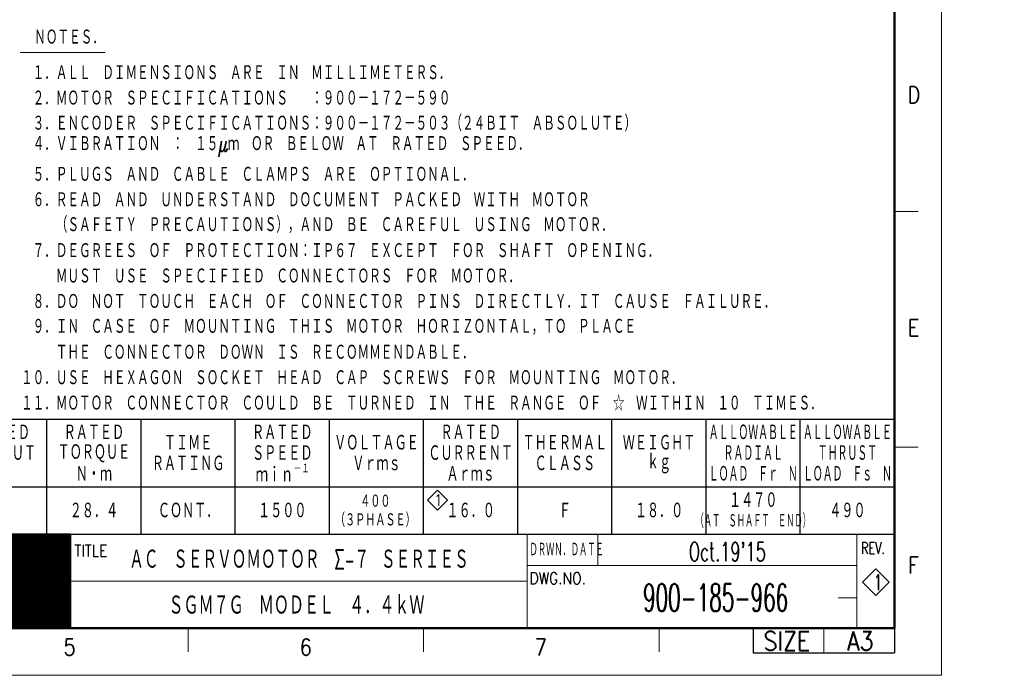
# Model space of a CAD drawing. Header units: millimetres. Extents: x 0 to 1300, y 0 to 891.
# Tile 110 of 127: x 673 to 1300, y 0 to 418. Entities that reach past the tile are written whole.
import ezdxf

# ---------------------------------------------------------------- set-up
doc = ezdxf.new("R2010")
doc.units = ezdxf.units.MM
doc.header["$LTSCALE"] = 0.545669
doc.layers.add('NoLayerName_001', color=7, linetype='Continuous')
doc.styles.get("Standard").update_dxf_attribs({"font": 'txt', "bigfont": 'extfont2'})

# ---------------------------------------------------------------- blocks, each defined once
blk = doc.blocks.new('ASM_0001')
at = {"color": 7, "linetype": 'Continuous', "lineweight": 13}
for p, q in [((-0.5, 0.5), (0, 1)), ((0.5, 0.5), (0, 1)), ((0, 0), (-0.5, 0.5)), ((0, 0), (0.5, 0.5))]:
    blk.add_line(p, q, dxfattribs=at)
at = {"color": 7, "linetype": 'Continuous', "lineweight": 13, "width": 0.9}
blk.add_text('1', height=0.566, dxfattribs=at).set_placement((-0.167, 0.217))
blk = doc.blocks.new('JZB_0004')
at = {"layer": 'NoLayerName_001', "color": 3, "lineweight": 13}
for s, insert, char_height, attachment_point in [("\\A1;\\W0.6279;Oct.19'15", (237.32, 14.64), 4, 5), ('\\A1;\\W0.5625;H.KATO', (84.82, 14.64), 3.27, 5), ('\\A1;\\W0.6479;ＡＣ\u3000ＳＥＲＶＯＭＯＴＯＲ\u3000Σ-７ ＳＥＲＩＥＳ', (110.32, 13.01), 4.36, 4), ('\\A1;\\W0.5714;T.HIROSE', (84.82, 8.14), 3.27, 5), ('\\A1;\\W0.7500;1', (269.32, 8.14), 3.27, 5), ('\\A1;\\W0.5323;900-185-966', (234.82, 4.89), 5.82, 5), ('\\A1;\\W0.6667;ＳＧＭ７Ｇ\u3000ＭＯＤＥＬ\u3000４．４ｋＷ', (145.82, 3.26), 4.36, 5), ('\\A1;\\W0.6000;K.AOKI', (84.82, 1.64), 3.27, 5)]:
    blk.add_mtext(s, dxfattribs=dict(at, insert=insert, char_height=char_height, attachment_point=attachment_point))
blk = doc.blocks.new('*X13')
at = {"color": 7, "linetype": 'Continuous', "lineweight": 13}
for p, q in [((0, 19.8), (40, 19.8)), ((0, 19.65), (40, 19.65)), ((0, 19.5), (40, 19.5)), ((0, 19.35), (40, 19.35)), ((0, 19.2), (40, 19.2)), ((0, 19.05), (40, 19.05)), ((0, 18.9), (40, 18.9)), ((0, 18.75), (40, 18.75)), ((0, 18.6), (40, 18.6)), ((0, 18.45), (40, 18.45)), ((0, 18.3), (40, 18.3)), ((0, 18.15), (40, 18.15)), ((0, 18), (40, 18)), ((0, 17.85), (40, 17.85)), ((0, 17.7), (40, 17.7)), ((0, 17.55), (40, 17.55)), ((0, 17.4), (40, 17.4)), ((0, 17.25), (40, 17.25)), ((0, 17.1), (40, 17.1)), ((0, 16.95), (40, 16.95)), ((0, 16.8), (40, 16.8)), ((0, 16.65), (40, 16.65)), ((0, 16.5), (40, 16.5)), ((0, 16.35), (40, 16.35)), ((0, 16.2), (40, 16.2)), ((0, 16.05), (40, 16.05)), ((0, 15.9), (40, 15.9)), ((0, 15.75), (40, 15.75)), ((0, 15.6), (40, 15.6)), ((0, 15.45), (40, 15.45)), ((0, 15.3), (40, 15.3)), ((0, 15.15), (40, 15.15)), ((0, 15), (40, 15)), ((0, 14.85), (40, 14.85)), ((0, 14.7), (40, 14.7)), ((0, 14.55), (40, 14.55)), ((0, 14.4), (40, 14.4)), ((0, 14.25), (40, 14.25)), ((0, 14.1), (40, 14.1)), ((0, 13.95), (40, 13.95)), ((0, 13.8), (40, 13.8)), ((0, 13.65), (40, 13.65)), ((0, 13.5), (40, 13.5)), ((0, 13.35), (40, 13.35)), ((0, 13.2), (40, 13.2)), ((0, 13.05), (40, 13.05)), ((0, 12.9), (40, 12.9)), ((0, 12.75), (40, 12.75)), ((0, 12.6), (40, 12.6)), ((0, 12.45), (40, 12.45)), ((0, 12.3), (40, 12.3)), ((0, 12.15), (40, 12.15)), ((0, 12), (40, 12)), ((0, 11.85), (40, 11.85)), ((0, 11.7), (40, 11.7)), ((0, 11.55), (40, 11.55)), ((0, 11.4), (40, 11.4)), ((0, 11.25), (40, 11.25)), ((0, 11.1), (40, 11.1)), ((0, 10.95), (40, 10.95)), ((0, 10.8), (40, 10.8)), ((0, 10.65), (40, 10.65)), ((0, 10.5), (40, 10.5)), ((0, 10.35), (40, 10.35)), ((0, 10.2), (40, 10.2)), ((0, 10.05), (40, 10.05)), ((0, 9.9), (40, 9.9)), ((0, 9.75), (40, 9.75)), ((0, 9.6), (40, 9.6)), ((0, 9.45), (40, 9.45)), ((0, 9.3), (40, 9.3)), ((0, 9.15), (40, 9.15)), ((0, 9), (40, 9)), ((0, 8.85), (40, 8.85)), ((0, 8.7), (40, 8.7)), ((0, 8.55), (40, 8.55)), ((0, 8.4), (40, 8.4)), ((0, 8.25), (40, 8.25)), ((0, 8.1), (40, 8.1)), ((0, 7.95), (40, 7.95)), ((0, 7.8), (40, 7.8)), ((0, 7.65), (40, 7.65)), ((0, 7.5), (40, 7.5)), ((0, 7.35), (40, 7.35)), ((0, 7.2), (40, 7.2)), ((0, 7.05), (40, 7.05)), ((0, 6.9), (40, 6.9)), ((0, 6.75), (40, 6.75)), ((0, 6.6), (40, 6.6)), ((0, 6.45), (40, 6.45)), ((0, 6.3), (40, 6.3)), ((0, 6.15), (40, 6.15)), ((0, 6), (40, 6)), ((0, 5.85), (40, 5.85)), ((0, 5.7), (40, 5.7)), ((0, 5.55), (40, 5.55)), ((0, 5.4), (40, 5.4)), ((0, 5.25), (40, 5.25)), ((0, 5.1), (40, 5.1)), ((0, 4.95), (40, 4.95)), ((0, 4.8), (40, 4.8)), ((0, 4.65), (40, 4.65)), ((0, 4.5), (40, 4.5)), ((0, 4.35), (40, 4.35)), ((0, 4.2), (40, 4.2)), ((0, 4.05), (40, 4.05)), ((0, 3.9), (40, 3.9)), ((0, 3.75), (40, 3.75)), ((0, 3.6), (40, 3.6)), ((0, 3.45), (40, 3.45)), ((0, 3.3), (40, 3.3)), ((0, 3.15), (40, 3.15)), ((0, 3), (40, 3)), ((0, 2.85), (40, 2.85)), ((0, 2.7), (40, 2.7)), ((0, 2.55), (40, 2.55)), ((0, 2.4), (40, 2.4)), ((0, 2.25), (40, 2.25)), ((0, 2.1), (40, 2.1)), ((0, 1.95), (40, 1.95)), ((0, 1.8), (40, 1.8)), ((0, 1.65), (40, 1.65)), ((0, 1.5), (40, 1.5)), ((0, 1.35), (40, 1.35)), ((0, 1.2), (40, 1.2)), ((0, 1.05), (40, 1.05)), ((0, 0.9), (40, 0.9)), ((0, 0.75), (40, 0.75)), ((0, 0.6), (40, 0.6)), ((0, 0.45), (40, 0.45)), ((0, 0.3), (40, 0.3)), ((0, 0.15), (40, 0.15)), ((0, 0), (40, 0))]:
    blk.add_line(p, q, dxfattribs=at)
blk = doc.blocks.new('JZB_0006')
at = {"layer": 'NoLayerName_001', "color": 7, "linetype": 'Continuous', "lineweight": 25}
for p, q in [((210, 20), (170, 20)), ((210, 20), (210, 0)), ((170, 0), (210, 0))]:
    blk.add_line(p, q, dxfattribs=at)
blk.add_blockref('*X13', (170, 0.05))

msp = doc.modelspace()

# ---------------------------------------------------------------- linework, layer by layer
at = {"layer": 'NoLayerName_001', "color": 7, "linetype": 'Continuous', "lineweight": 13}
for p, q in [((1260, 0), (1260, 891)), ((1041, 69.9999), (1041, 90)), ((1218.1349, 67.855), (1209.6497, 59.3697)), ((1226.6202, 59.3697), (1218.1349, 67.855)), ((1209.6497, 59.3697), (1218.1349, 50.8844)), ((1218.1349, 50.8844), (1226.6202, 59.3697)), ((1185, 30), (1185, 14.3697)), ((1260, 0), (0, 0))]:
    msp.add_line(p, q, dxfattribs=at)
at = {"layer": 'NoLayerName_001', "color": 7, "linetype": 'Continuous', "lineweight": 50}
for p, q in [((1230, 861), (1230, 30)), ((1230, 30), (75, 30))]:
    msp.add_line(p, q, dxfattribs=at)
at = {"layer": 'NoLayerName_001', "color": 4, "linetype": 'Continuous', "lineweight": 13}
msp.add_line((673.1, 397.0001), (727.1, 397.0001), dxfattribs=at)
at = {"layer": 'NoLayerName_001', "color": 2, "linetype": 'Continuous', "lineweight": 13}
for p, q in [((1230, 295.5), (1245, 295.5)), ((1245, 145.5), (1230, 145.5)), ((705, 30), (705, 90)), ((996, 90), (996, 30)), ((1206, 30), (1206, 90)), ((1206, 89.3697), (1206, 30)), ((705, 69.9999), (585, 69.9999)), ((996, 69.9999), (1206, 69.9999)), ((996, 60), (705, 60)), ((705, 50.0063), (585, 50.0063)), ((1206, 49.3698), (1194, 49.3698)), ((780, 30), (780, 15)), ((930, 30), (930, 15)), ((1080, 30), (1080, 15))]:
    msp.add_line(p, q, dxfattribs=at)
at = {"layer": 'NoLayerName_001', "color": 7, "linetype": 'Continuous', "lineweight": 25}
for p, q in [((495, 163.2), (1230, 163.2)), ((690, 90), (690, 163.2)), ((750, 90), (750, 163.2)), ((810, 90), (810, 163.2)), ((870, 90), (870, 163.2)), ((930, 90), (930, 163.2)), ((990, 90), (990, 163.2)), ((1050, 90), (1050, 163.2)), ((1110, 90), (1110, 163.2)), ((1170, 90), (1170, 163.2)), ((1230, 90), (1230, 163.2)), ((1230, 120), (495, 120)), ((75, 90), (1230, 90)), ((495, 90), (1230, 90)), ((495, 90), (1230, 90)), ((1140, 30), (1140, 14.3697)), ((1230, 30), (1230, 15)), ((1230, 29.3697), (1230, 14.3697)), ((1230, 29.3697), (1230, 14.3697)), ((1140, 14.3697), (1230, 14.3697))]:
    msp.add_line(p, q, dxfattribs=at)

# ---------------------------------------------------------------- block references
at = {"layer": 'NoLayerName_001', "color": 7, "linetype": 'Continuous', "lineweight": 25, "xscale": 12.7278, "yscale": 12.7278, "zscale": 12.7278}
msp.add_blockref('ASM_0001', (938.8555, 105.3529), dxfattribs=at)
at = {"layer": 'NoLayerName_001', "xscale": 3, "yscale": 3, "zscale": 3}
for name, p in [('JZB_0006', (75, 30)), ('JZB_0004', (411.5475, 34.845))]:
    msp.add_blockref(name, p, dxfattribs=at)

# ---------------------------------------------------------------- texts
at = {"layer": 'NoLayerName_001', "color": 7, "lineweight": 13}
for s, insert, char_height, attachment_point in [('\\A1;\\W0.6667;ＮＯＴＥＳ．', (704.18, 406.7201), 10.08, 5), ('\\A1;\\W0.6667;\u3000１．ＡＬＬ\u3000ＤＩＭＥＮＳＩＯＮＳ\u3000ＡＲＥ\u3000ＩＮ\u3000ＭＩＬＬＩＭＥＴＥＲＳ．', (673.58, 379.0001), 10.08, 7), ('\\A1;\\W0.6667;\u3000２．ＭＯＴＯＲ\u3000ＳＰＥＣＩＦＩＣＡＴＩＯＮＳ\u3000\u3000：９００－１７２－５９０', (673.58, 362.8001), 10.08, 7), ('\\A1;\\W0.6667;\u3000３．ＥＮＣＯＤＥＲ\u3000ＳＰＥＣＩＦＩＣＡＴＩＯＮＳ：９００－１７２－５０３（２４ＢＩＴ\u3000ＡＢＳＯＬＵＴＥ）', (673.58, 346.6001), 10.08, 7), ('\\A1;\\W0.6667;\u3000４．ＶＩＢＲＡＴＩＯＮ\u3000：\u3000１５μｍ\u3000ＯＲ\u3000ＢＥＬＯＷ\u3000ＡＴ\u3000ＲＡＴＥＤ\u3000ＳＰＥＥＤ．', (673.58, 330.4001), 10.08, 7), ('\\A1;\\W0.6667;\u3000５．ＰＬＵＧＳ\u3000ＡＮＤ\u3000ＣＡＢＬＥ\u3000ＣＬＡＭＰＳ\u3000ＡＲＥ\u3000ＯＰＴＩＯＮＡＬ．', (673.58, 314.2001), 10.08, 7), ('\\A1;\\W0.6667;\u3000６．ＲＥＡＤ\u3000ＡＮＤ\u3000ＵＮＤＥＲＳＴＡＮＤ\u3000ＤＯＣＵＭＥＮＴ\u3000ＰＡＣＫＥＤ\u3000ＷＩＴＨ\u3000ＭＯＴＯＲ', (673.58, 298.0001), 10.08, 7), ('\\A1;\\W0.6667;\u3000\u3000\u3000（ＳＡＦＥＴＹ\u3000ＰＲＥＣＡＵＴＩＯＮＳ），ＡＮＤ\u3000ＢＥ\u3000ＣＡＲＥＦＵＬ\u3000ＵＳＩＮＧ\u3000ＭＯＴＯＲ．', (673.58, 281.8001), 10.08, 7), ('\\A1;\\W0.6667;\u3000７．ＤＥＧＲＥＥＳ\u3000ＯＦ\u3000ＰＲＯＴＥＣＴＩＯＮ：ＩＰ６７\u3000ＥＸＣＥＰＴ\u3000ＦＯＲ\u3000ＳＨＡＦＴ\u3000ＯＰＥＮＩＮＧ．', (673.58, 265.6001), 10.08, 7), ('\\A1;\\W0.6667;\u3000\u3000\u3000ＭＵＳＴ\u3000ＵＳＥ\u3000ＳＰＥＣＩＦＩＥＤ\u3000ＣＯＮＮＥＣＴＯＲＳ\u3000ＦＯＲ\u3000ＭＯＴＯＲ．', (673.58, 249.4001), 10.08, 7), ('\\A1;\\W0.6667;\u3000８．ＤＯ\u3000ＮＯＴ\u3000ＴＯＵＣＨ\u3000ＥＡＣＨ\u3000ＯＦ\u3000ＣＯＮＮＥＣＴＯＲ\u3000ＰＩＮＳ\u3000ＤＩＲＥＣＴＬＹ．ＩＴ\u3000ＣＡＵＳＥ\u3000ＦＡＩＬＵＲＥ．', (673.58, 233.2001), 10.08, 7), ('\\A1;\\W0.6667;\u3000９．ＩＮ\u3000ＣＡＳＥ\u3000ＯＦ\u3000ＭＯＵＮＴＩＮＧ\u3000ＴＨＩＳ\u3000ＭＯＴＯＲ\u3000ＨＯＲＩＺＯＮＴＡＬ，ＴＯ\u3000ＰＬＡＣＥ', (673.58, 217.0001), 10.08, 7), ('\\A1;\\W0.6667;\u3000\u3000\u3000ＴＨＥ\u3000ＣＯＮＮＥＣＴＯＲ\u3000ＤＯＷＮ\u3000ＩＳ\u3000ＲＥＣＯＭＭＥＮＤＡＢＬＥ．', (673.58, 200.8001), 10.08, 7), ('\\A1;\\W0.6667;１０．ＵＳＥ\u3000ＨＥＸＡＧＯＮ\u3000ＳＯＣＫＥＴ\u3000ＨＥＡＤ\u3000ＣＡＰ\u3000ＳＣＲＥＷＳ\u3000ＦＯＲ\u3000ＭＯＵＮＴＩＮＧ\u3000ＭＯＴＯＲ．', (673.58, 184.6001), 10.08, 7), ('\\A1;\\W0.6667;１１．ＭＯＴＯＲ\u3000ＣＯＮＮＥＣＴＯＲ\u3000ＣＯＵＬＤ\u3000ＢＥ\u3000ＴＵＲＮＥＤ\u3000ＩＮ\u3000ＴＨＥ\u3000ＲＡＮＧＥ\u3000ＯＦ\u3000☆\u3000ＷＩＴＨＩＮ\u3000１０\u3000ＴＩＭＥＳ．', (673.58, 168.4001), 10.08, 7), ('\\A1;\\W0.6667;ＲＡＴＥＤ', (660, 154.8), 10.5, 5), ('\\A1;\\W0.6667;ＲＡＴＥＤ', (720, 154.8), 10.5, 5), ('\\A1;\\W0.6667;ＲＡＴＥＤ', (840, 154.8), 10.5, 5), ('\\A1;\\W0.6667;ＲＡＴＥＤ', (960, 154.8), 10.5, 5), ('\\A1;\\W0.5000;ＡＬＬＯＷＡＢＬＥ', (1140, 154.8), 10.5, 5), ('\\A1;\\W0.5000;ＡＬＬＯＷＡＢＬＥ', (1200, 154.8), 10.5, 5), ('\\A1;\\W0.6667;ＴＩＭＥ', (780, 148.2), 10.5, 5), ('\\A1;\\W0.6667;ＶＯＬＴＡＧＥ', (900, 148.2), 10.5, 5), ('\\A1;\\W0.6667;ＴＨＥＲＭＡＬ', (1020, 148.2), 10.5, 5), ('\\A1;\\W0.6667;ＷＥＩＧＨＴ', (1080, 148.2), 10.5, 5), ('\\A1;\\W0.6667;ＯＵＴＰＵＴ', (660, 141.6), 10.5, 5), ('\\A1;\\W0.6667;ＴＯＲＱＵＥ', (720, 141.6), 10.5, 5), ('\\A1;\\W0.6667;ＳＰＥＥＤ', (840, 141.6), 10.5, 5), ('\\A1;\\W0.6667;ＣＵＲＲＥＮＴ', (960, 141.6), 10.5, 5), ('\\A1;\\W0.5000;ＲＡＤＩＡＬ', (1140, 141.6), 10.5, 5), ('\\A1;\\W0.5000;ＴＨＲＵＳＴ', (1200, 141.6), 10.5, 5), ('\\A1;\\W0.6667;ＲＡＴＩＮＧ', (780, 135), 10.5, 5), ('\\A1;\\W0.6667;Ｖｒｍｓ', (900, 135), 10.5, 5), ('\\A1;\\W0.6667;ＣＬＡＳＳ', (1020, 135), 10.5, 5), ('\\A1;\\W0.6667;ｋｇ', (1080, 135), 10.5, 5), ('\\A1;\\W0.6667;Ｎ・ｍ', (720, 128.4), 10.5, 5), ('\\A1;\\W0.6957;ｍｉｎ{\\A1;\\H0.50x;\\S－１^ ;}', (840.1375, 128.4), 10.5, 5), ('\\A1;\\W0.6667;Ａｒｍｓ', (960, 128.4), 10.5, 5), ('\\A1;\\W0.5000;ＬＯＡＤ\u3000Ｆｒ\u3000Ｎ', (1140, 128.4), 10.5, 5), ('\\A1;\\W0.5000;ＬＯＡＤ\u3000Ｆｓ\u3000Ｎ', (1200, 128.4), 10.5, 5), ('\\A1;\\W0.6667;４００', (899.2772, 111), 8.75, 5), ('\\A1;\\W0.6667;１４７０', (1140, 111.6), 10.5, 5), ('\\A1;\\W0.6667;２８．４', (720, 105), 10.5, 5), ('\\A1;\\W0.6667;ＣＯＮＴ．', (780, 105), 10.5, 5), ('\\A1;\\W0.6667;１５００', (840, 105), 10.5, 5), ('\\A1;\\W0.6667;１６．０', (960, 105), 10.5, 5), ('\\A1;\\W0.6667;Ｆ', (1020, 105), 10.5, 5), ('\\A1;\\W0.6667;１８．０', (1080, 105), 10.5, 5), ('\\A1;\\W0.6667;４９０', (1200, 105), 10.5, 5), ('\\A1;\\W0.6667;（３ＰＨＡＳＥ）', (899.2772, 99), 8.75, 5), ('\\A1;\\W0.4167;（ＡＴ\u3000ＳＨＡＦＴ\u3000ＥＮＤ）', (1140, 98.4), 9, 5), ('\\A1;\\W0.8600;DWG.NO.', (997.5251, 58.0745), 7.5, 7)]:
    msp.add_mtext(s, dxfattribs=dict(at, insert=insert, char_height=char_height, attachment_point=attachment_point))
at = {"layer": 'NoLayerName_001', "color": 2, "lineweight": 13}
for s, insert, char_height, attachment_point in [('\\A1;\\W0.8600;D', (1238.3329, 364.7108), 10.5, 7), ('\\A1;\\W0.8600;E', (1238.4546, 216.165), 10.5, 7), ('\\A1;\\W0.8600;TITLE', (707.5242, 75.6987), 7.5, 7), ('\\A1;\\W0.4167;ＤＲＷＮ．ＤＡＴＥ', (997.5251, 75.6755), 9, 7), ('\\A1;\\W0.7000;REV.', (1208.6516, 77.3244), 7.5, 7), ('\\A1;\\W0.8600;F', (1238.5673, 64.993), 10.5, 7), ('\\A1;\\W0.8600;SIZE', (1161.3887, 15.8697), 12, 8), ('\\A1;\\W0.8600;A3', (1208.1848, 15.8697), 12, 8), ('\\A1;\\W0.8600;5', (700.6628, 12.6782), 10.5, 7), ('\\A1;\\W0.8600;6', (851.044, 12.694), 10.5, 7), ('\\A1;\\W0.8600;7', (1000.7743, 12.694), 10.5, 7)]:
    msp.add_mtext(s, dxfattribs=dict(at, insert=insert, char_height=char_height, attachment_point=attachment_point))

doc.saveas('drawing.dxf')
